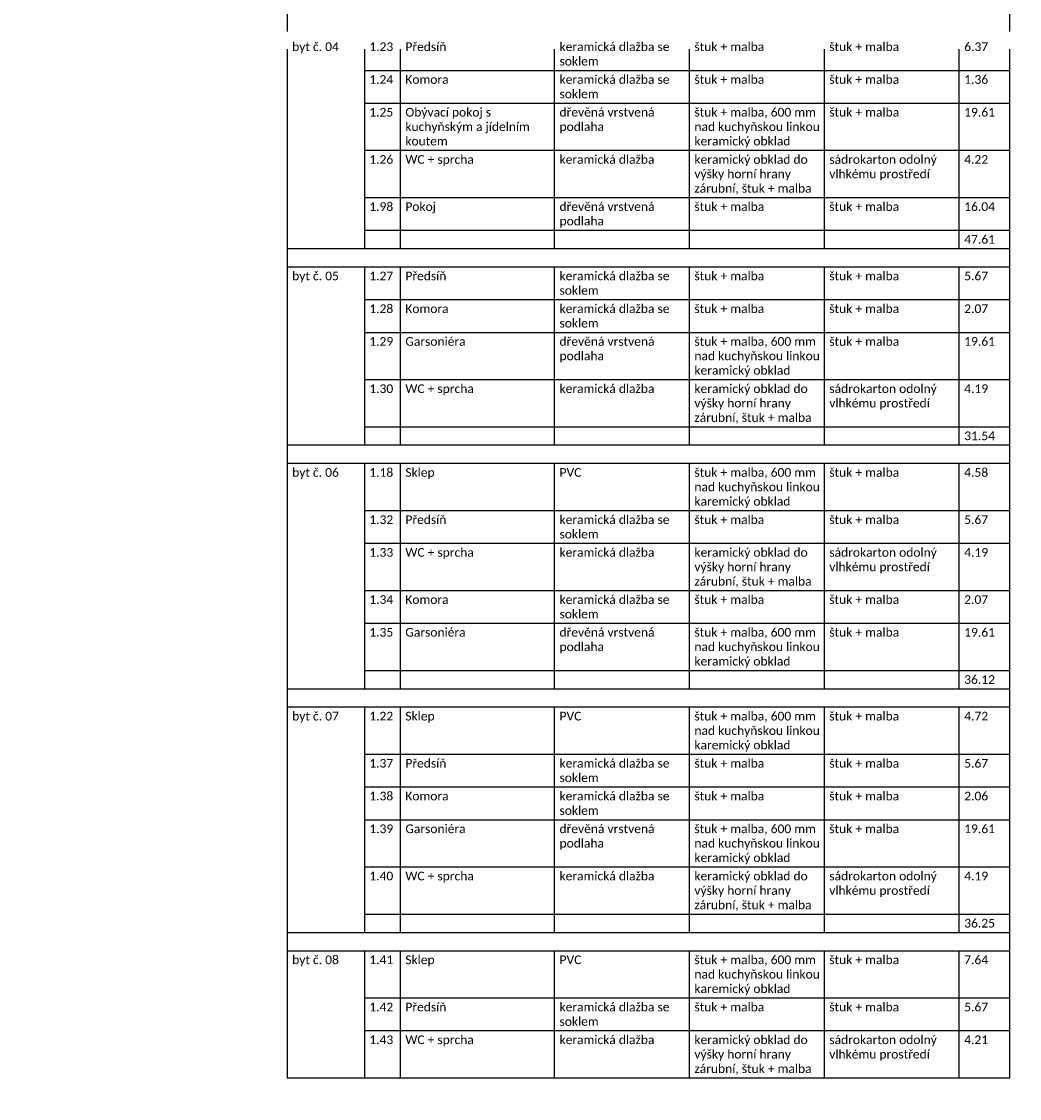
# Model space of a CAD drawing. Header units: millimetres. Extents: x -239306 to 235396, y -2942 to 28189.
# Tile 35 of 37: x 59846 to 72792, y 3537 to 17514. Entities that reach past the tile are written whole.
import ezdxf
from ezdxf import colors
from ezdxf.entities.mleader import LeaderData, LeaderLine
from ezdxf.math import Vec2, Vec3

# ---------------------------------------------------------------- set-up
doc = ezdxf.new("R2010")
doc.units = ezdxf.units.MM
doc.header["$LTSCALE"] = 300
doc.layers.add('A-Dimline-D', color=221, linetype='Continuous')
doc.layers.add('A-SchedObject-G', color=171, linetype='Continuous')
doc.styles.get("Standard").update_dxf_attribs({"font": 'simplex.shx', "width": 0.65})
doc.styles.add('TableData', font='calibri.ttf')
doc.styles.add('TableSub', font='calibriz.ttf')

# ---------------------------------------------------------------- blocks, each defined once
blk = doc.blocks.new('_Open30')
at = {"color": 0, "lineweight": -2}
for p, q in [((-1, 0.27), (0, 0)), ((0, 0), (-1, -0.27)), ((0, 0), (-1, 0))]:
    blk.add_line(p, q, dxfattribs=at)

msp = doc.modelspace()

# ---------------------------------------------------------------- linework, layer by layer
at = {"layer": 'A-SchedObject-G', "color": 50, "linetype": 'Continuous', "lineweight": -3}
for p, q in [((63294, 25705), (63294, 3805)), ((72667, 3805), (72667, 25705)), ((63294, 3805), (72667, 3805))]:
    msp.add_line(p, q, dxfattribs=at)
at = {"layer": 'A-SchedObject-G', "color": 171, "linetype": 'Continuous', "lineweight": -3}
for p, q in [((63294, 17305), (72667, 17305)), ((64294, 17305), (64294, 14568)), ((64762, 14568), (64762, 17305)), ((66762, 14568), (66762, 17305)), ((68512, 14568), (68512, 17305)), ((70262, 14568), (70262, 17305)), ((72012, 14568), (72012, 17305)), ((64294, 16880), (72667, 16880)), ((64294, 16455), (72667, 16455)), ((64294, 15843), (72667, 15843)), ((64294, 15230), (72667, 15230)), ((64294, 14805), (72667, 14805)), ((63294, 14568), (72667, 14568)), ((63294, 14330), (72667, 14330)), ((64294, 14330), (64294, 12018)), ((64762, 12018), (64762, 14330)), ((66762, 12018), (66762, 14330)), ((68512, 12018), (68512, 14330)), ((70262, 12018), (70262, 14330)), ((72012, 12018), (72012, 14330)), ((64294, 13905), (72667, 13905)), ((64294, 13480), (72667, 13480)), ((64294, 12868), (72667, 12868)), ((64294, 12255), (72667, 12255)), ((63294, 12018), (72667, 12018)), ((63294, 11780), (72667, 11780)), ((64294, 11780), (64294, 8855)), ((64762, 8855), (64762, 11780)), ((66762, 8855), (66762, 11780)), ((68512, 8855), (68512, 11780)), ((70262, 8855), (70262, 11780)), ((72012, 8855), (72012, 11780)), ((64294, 11168), (72667, 11168)), ((64294, 10743), (72667, 10743)), ((64294, 10130), (72667, 10130)), ((64294, 9705), (72667, 9705)), ((64294, 9093), (72667, 9093)), ((63294, 8855), (72667, 8855)), ((63294, 8618), (72667, 8618)), ((64294, 8618), (64294, 5693)), ((64762, 5693), (64762, 8618)), ((66762, 5693), (66762, 8618)), ((68512, 5693), (68512, 8618)), ((70262, 5693), (70262, 8618)), ((72012, 5693), (72012, 8618)), ((64294, 8005), (72667, 8005)), ((64294, 7580), (72667, 7580)), ((64294, 7155), (72667, 7155)), ((64294, 6543), (72667, 6543)), ((64294, 5930), (72667, 5930)), ((63294, 5693), (72667, 5693)), ((63294, 5455), (72667, 5455)), ((64294, 5455), (64294, 3805)), ((64762, 3805), (64762, 5455)), ((66762, 3805), (66762, 5455)), ((68512, 3805), (68512, 5455)), ((70262, 3805), (70262, 5455)), ((72012, 3805), (72012, 5455)), ((64294, 4843), (72667, 4843)), ((64294, 4418), (72667, 4418))]:
    msp.add_line(p, q, dxfattribs=at)

# ---------------------------------------------------------------- texts
at = {"layer": 'A-SchedObject-G', "color": 171, "linetype": 'Continuous', "lineweight": -3, "char_height": 112.5, "attachment_point": 1}
for s, insert, width, style in [('byt č. 04', (63357, 17243), 875, 'TableData'), ('1.23', (64357, 17243), 343.13, 'TableData'), ('Předsíň', (64825, 17243), 1875, 'TableData'), ('keramická dlažba se soklem', (66825, 17243), 1625, 'TableData'), ('štuk + malba', (68575, 17243), 1625, 'TableData'), ('štuk + malba', (70325, 17243), 1625, 'TableData'), ('6.37', (72075, 17243), 529.62, 'TableData'), ('1.24', (64357, 16818), 343.13, 'TableData'), ('Komora', (64825, 16818), 1875, 'TableData'), ('keramická dlažba se soklem', (66825, 16818), 1625, 'TableData'), ('štuk + malba', (68575, 16818), 1625, 'TableData'), ('štuk + malba', (70325, 16818), 1625, 'TableData'), ('1.36', (72075, 16818), 529.62, 'TableData'), ('1.25', (64357, 16393), 343.13, 'TableData'), ('Obývací pokoj s kuchyňským a jídelním koutem', (64825, 16393), 1875, 'TableData'), ('dřevěná vrstvená podlaha', (66825, 16393), 1625, 'TableData'), ('štuk + malba, 600 mm nad kuchyňskou linkou keramický obklad', (68575, 16393), 1625, 'TableData'), ('štuk + malba', (70325, 16393), 1625, 'TableData'), ('19.61', (72075, 16393), 529.62, 'TableData'), ('keramická dlažba', (66825, 15780), 1625, 'TableData'), ('keramický obklad do výšky horní hrany zárubní, štuk + malba', (68575, 15780), 1625, 'TableData'), ('sádrokarton odolný vlhkému prostředí', (70325, 15780), 1625, 'TableData'), ('1.26', (64357, 15780), 343.13, 'TableData'), ('WC + sprcha', (64825, 15780), 1875, 'TableData'), ('4.22', (72075, 15780), 529.62, 'TableData'), ('1.98', (64357, 15168), 343.13, 'TableData'), ('Pokoj', (64825, 15168), 1875, 'TableData'), ('dřevěná vrstvená podlaha', (66825, 15168), 1625, 'TableData'), ('štuk + malba', (68575, 15168), 1625, 'TableData'), ('štuk + malba', (70325, 15168), 1625, 'TableData'), ('16.04', (72075, 15168), 529.62, 'TableData'), ('47.61', (72075, 14743), 529.62, 'TableSub'), ('byt č. 05', (63357, 14268), 875, 'TableData'), ('1.27', (64357, 14268), 343.13, 'TableData'), ('Předsíň', (64825, 14268), 1875, 'TableData'), ('keramická dlažba se soklem', (66825, 14268), 1625, 'TableData'), ('štuk + malba', (68575, 14268), 1625, 'TableData'), ('štuk + malba', (70325, 14268), 1625, 'TableData'), ('5.67', (72075, 14268), 529.62, 'TableData'), ('1.28', (64357, 13843), 343.13, 'TableData'), ('Komora', (64825, 13843), 1875, 'TableData'), ('keramická dlažba se soklem', (66825, 13843), 1625, 'TableData'), ('štuk + malba', (68575, 13843), 1625, 'TableData'), ('štuk + malba', (70325, 13843), 1625, 'TableData'), ('2.07', (72075, 13843), 529.62, 'TableData'), ('1.29', (64357, 13418), 343.13, 'TableData'), ('Garsoniéra', (64825, 13418), 1875, 'TableData'), ('dřevěná vrstvená podlaha', (66825, 13418), 1625, 'TableData'), ('štuk + malba, 600 mm nad kuchyňskou linkou keramický obklad', (68575, 13418), 1625, 'TableData'), ('štuk + malba', (70325, 13418), 1625, 'TableData'), ('19.61', (72075, 13418), 529.62, 'TableData'), ('1.30', (64357, 12805), 343.13, 'TableData'), ('WC + sprcha', (64825, 12805), 1875, 'TableData'), ('keramická dlažba', (66825, 12805), 1625, 'TableData'), ('keramický obklad do výšky horní hrany zárubní, štuk + malba', (68575, 12805), 1625, 'TableData'), ('sádrokarton odolný vlhkému prostředí', (70325, 12805), 1625, 'TableData'), ('4.19', (72075, 12805), 529.62, 'TableData'), ('31.54', (72075, 12193), 529.62, 'TableSub'), ('byt č. 06', (63357, 11718), 875, 'TableData'), ('1.18', (64357, 11718), 343.13, 'TableData'), ('Sklep', (64825, 11718), 1875, 'TableData'), ('PVC', (66825, 11718), 1625, 'TableData'), ('štuk + malba, 600 mm nad kuchyňskou linkou karemický obklad', (68575, 11718), 1625, 'TableData'), ('štuk + malba', (70325, 11718), 1625, 'TableData'), ('4.58', (72075, 11718), 529.62, 'TableData'), ('1.32', (64357, 11105), 343.13, 'TableData'), ('Předsíň', (64825, 11105), 1875, 'TableData'), ('keramická dlažba se soklem', (66825, 11105), 1625, 'TableData'), ('štuk + malba', (68575, 11105), 1625, 'TableData'), ('štuk + malba', (70325, 11105), 1625, 'TableData'), ('5.67', (72075, 11105), 529.62, 'TableData'), ('1.33', (64357, 10680), 343.13, 'TableData'), ('WC + sprcha', (64825, 10680), 1875, 'TableData'), ('keramická dlažba', (66825, 10680), 1625, 'TableData'), ('keramický obklad do výšky horní hrany zárubní, štuk + malba', (68575, 10680), 1625, 'TableData'), ('sádrokarton odolný vlhkému prostředí', (70325, 10680), 1625, 'TableData'), ('4.19', (72075, 10680), 529.62, 'TableData'), ('1.34', (64357, 10068), 343.13, 'TableData'), ('Komora', (64825, 10068), 1875, 'TableData'), ('keramická dlažba se soklem', (66825, 10068), 1625, 'TableData'), ('štuk + malba', (68575, 10068), 1625, 'TableData'), ('štuk + malba', (70325, 10068), 1625, 'TableData'), ('2.07', (72075, 10068), 529.62, 'TableData'), ('1.35', (64357, 9643), 343.13, 'TableData'), ('Garsoniéra', (64825, 9643), 1875, 'TableData'), ('dřevěná vrstvená podlaha', (66825, 9643), 1625, 'TableData'), ('štuk + malba, 600 mm nad kuchyňskou linkou keramický obklad', (68575, 9643), 1625, 'TableData'), ('štuk + malba', (70325, 9643), 1625, 'TableData'), ('19.61', (72075, 9643), 529.62, 'TableData'), ('36.12', (72075, 9030), 529.62, 'TableSub'), ('byt č. 07', (63357, 8555), 875, 'TableData'), ('1.22', (64357, 8555), 343.13, 'TableData'), ('Sklep', (64825, 8555), 1875, 'TableData'), ('PVC', (66825, 8555), 1625, 'TableData'), ('štuk + malba, 600 mm nad kuchyňskou linkou karemický obklad', (68575, 8555), 1625, 'TableData'), ('štuk + malba', (70325, 8555), 1625, 'TableData'), ('4.72', (72075, 8555), 529.62, 'TableData'), ('1.37', (64357, 7943), 343.13, 'TableData'), ('Předsíň', (64825, 7943), 1875, 'TableData'), ('keramická dlažba se soklem', (66825, 7943), 1625, 'TableData'), ('štuk + malba', (68575, 7943), 1625, 'TableData'), ('štuk + malba', (70325, 7943), 1625, 'TableData'), ('5.67', (72075, 7943), 529.62, 'TableData'), ('1.38', (64357, 7518), 343.13, 'TableData'), ('Komora', (64825, 7518), 1875, 'TableData'), ('keramická dlažba se soklem', (66825, 7518), 1625, 'TableData'), ('štuk + malba', (68575, 7518), 1625, 'TableData'), ('štuk + malba', (70325, 7518), 1625, 'TableData'), ('2.06', (72075, 7518), 529.62, 'TableData'), ('1.39', (64357, 7093), 343.13, 'TableData'), ('Garsoniéra', (64825, 7093), 1875, 'TableData'), ('dřevěná vrstvená podlaha', (66825, 7093), 1625, 'TableData'), ('štuk + malba, 600 mm nad kuchyňskou linkou keramický obklad', (68575, 7093), 1625, 'TableData'), ('štuk + malba', (70325, 7093), 1625, 'TableData'), ('19.61', (72075, 7093), 529.62, 'TableData'), ('1.40', (64357, 6480), 343.13, 'TableData'), ('WC + sprcha', (64825, 6480), 1875, 'TableData'), ('keramická dlažba', (66825, 6480), 1625, 'TableData'), ('keramický obklad do výšky horní hrany zárubní, štuk + malba', (68575, 6480), 1625, 'TableData'), ('sádrokarton odolný vlhkému prostředí', (70325, 6480), 1625, 'TableData'), ('4.19', (72075, 6480), 529.62, 'TableData'), ('36.25', (72075, 5868), 529.62, 'TableSub'), ('byt č. 08', (63357, 5393), 875, 'TableData'), ('1.41', (64357, 5393), 343.13, 'TableData'), ('Sklep', (64825, 5393), 1875, 'TableData'), ('PVC', (66825, 5393), 1625, 'TableData'), ('štuk + malba, 600 mm nad kuchyňskou linkou karemický obklad', (68575, 5393), 1625, 'TableData'), ('štuk + malba', (70325, 5393), 1625, 'TableData'), ('7.64', (72075, 5393), 529.62, 'TableData'), ('1.42', (64357, 4780), 343.13, 'TableData'), ('Předsíň', (64825, 4780), 1875, 'TableData'), ('keramická dlažba se soklem', (66825, 4780), 1625, 'TableData'), ('štuk + malba', (68575, 4780), 1625, 'TableData'), ('štuk + malba', (70325, 4780), 1625, 'TableData'), ('5.67', (72075, 4780), 529.62, 'TableData'), ('1.43', (64357, 4355), 343.13, 'TableData'), ('WC + sprcha', (64825, 4355), 1875, 'TableData'), ('keramická dlažba', (66825, 4355), 1625, 'TableData'), ('keramický obklad do výšky horní hrany zárubní, štuk + malba', (68575, 4355), 1625, 'TableData'), ('sádrokarton odolný vlhkému prostředí', (70325, 4355), 1625, 'TableData'), ('4.21', (72075, 4355), 529.62, 'TableData')]:
    msp.add_mtext(s, dxfattribs=dict(at, insert=insert, width=width, style=style))

# ---------------------------------------------------------------- leaders
at = {"layer": 'A-Dimline-D'}
ml = msp.add_multileader_mtext('Standard', dxfattribs=at)
ml.set_content('DN 80 pro odvod kondenzátu od VZT jednotky', color=256)
ml.set_leader_properties()
ml.set_arrow_properties(name='OPEN30')
ml.build(insert=Vec2(0, 0))
ml.multileader.update_dxf_attribs({"dogleg_length": 0.36, "arrow_head_size": 56.2, "scale": 50})
ctx = ml.context
ctx.base_point, ctx.scale, ctx.char_height, ctx.arrow_head_size, ctx.landing_gap_size, ctx.plane_origin = Vec3(39358, 17536), 50, 112.5, 56.2, 75, Vec3(39589, 18136)
notes = []
notes.append((ctx, [(1, (1, 1, 0), (39340, 17536), (1, 0), 18, [(0, [(39589, 18136)], 0, [])])]))
ctx.mtext.insert, ctx.mtext.width, ctx.mtext.flow_direction = Vec3(39433, 17611), 1665.01, 5
ml = msp.add_multileader_mtext('Standard', dxfattribs=at)
ml.set_content('stoupací vedení ÚT 100x350\\Ppoloha otvoru se může lišit v závislosti na poloze dutin ve stávajících panelech', color=256)
ml.set_leader_properties()
ml.set_arrow_properties(name='OPEN30')
ml.build(insert=Vec2(0, 0))
ml.multileader.update_dxf_attribs({"dogleg_length": 0.36, "arrow_head_size": 56.2, "scale": 50})
ctx = ml.context
ctx.base_point, ctx.scale, ctx.char_height, ctx.arrow_head_size, ctx.landing_gap_size, ctx.plane_origin = Vec3(17688, 13874), 50, 112.5, 56.2, 75, Vec3(17650, 14150)
notes.append((ctx, [(0, (1, 1, 0), (17670, 13874), (1, 0), 18, [(0, [(17650, 14150)], 0, [])])]))
ctx.mtext.insert, ctx.mtext.width, ctx.mtext.flow_direction = Vec3(17763, 13949), 2319.56, 5
ml = msp.add_multileader_mtext('Standard', dxfattribs=at)
ml.set_content('stoupací vedení ÚT 100x350\\Ppoloha otvoru se může lišit v závislosti na poloze dutin ve stávajících panelech', color=256)
ml.set_leader_properties()
ml.set_arrow_properties(name='OPEN30')
ml.build(insert=Vec2(0, 0))
ml.multileader.update_dxf_attribs({"dogleg_length": 0.36, "arrow_head_size": 56.2, "scale": 50})
ctx = ml.context
ctx.base_point, ctx.scale, ctx.char_height, ctx.arrow_head_size, ctx.landing_gap_size, ctx.plane_origin = Vec3(36417, 13885), 50, 112.5, 56.2, 75, Vec3(35679, 14226)
notes.append((ctx, [(0, (1, 1, 0), (36399, 13885), (1, 0), 18, [(0, [(35679, 14226)], 0, [])])]))
ctx.mtext.insert, ctx.mtext.width, ctx.mtext.flow_direction = Vec3(36492, 13960), 2319.56, 5
ml = msp.add_multileader_mtext('Standard', dxfattribs=at)
ml.set_content('ocelové sloupy a průvlaky obalit rabicovým pletivem a omítnout\\Ptl. stěny sloupu cca 10 mm', color=(178, 88, 156))
ml.set_leader_properties()
ml.set_arrow_properties(name='OPEN30')
ml.build(insert=Vec2(0, 0))
ml.multileader.update_dxf_attribs({"dogleg_length": 0.36, "arrow_head_size": 112, "scale": 100})
ctx = ml.context
ctx.base_point, ctx.scale, ctx.char_height, ctx.arrow_head_size, ctx.landing_gap_size, ctx.plane_origin = Vec3(16448, 13274), 100, 225, 112, 150, Vec3(15005, 11890)
notes.append((ctx, [(0, (1, 1, 0), (16412, 13274), (1, 0), 36, [(2, [(19525, 11830), (24014, 11756)], 0, []), (0, [(14952, 11734)], 0, [])])]))
ctx.mtext.insert, ctx.mtext.width, ctx.mtext.flow_direction = Vec3(16598, 13386), 2187.98, 5
ml = msp.add_multileader_mtext('Standard', dxfattribs=at)
ml.set_content('kopoflex %%C 50 mm od FVE na střeše pravého křídla', color=256)
ml.set_leader_properties()
ml.set_arrow_properties(name='OPEN30')
ml.build(insert=Vec2(0, 0))
ml.multileader.update_dxf_attribs({"dogleg_length": 0.36, "arrow_head_size": 56.2, "scale": 50})
ctx = ml.context
ctx.base_point, ctx.scale, ctx.char_height, ctx.arrow_head_size, ctx.landing_gap_size, ctx.plane_origin = Vec3(42870, 10862), 50, 112.5, 56.2, 75, Vec3(46479, 10604)
notes.append((ctx, [(1, (1, 1, 0), (42852, 10862), (1, 0), 18, [(0, [(42145, 10425)], 0, [])])]))
ctx.mtext.insert, ctx.mtext.width, ctx.mtext.flow_direction = Vec3(42945, 10937), 1543.21, 5
ml = msp.add_multileader_mtext('Standard', dxfattribs=at)
ml.set_content('v místě uložení nové zdi na stávající panel bude u panelu proražena horní skořepina nad dutinou a celá dutina bude zabetonována', color=256)
ml.set_leader_properties()
ml.set_arrow_properties(name='OPEN30')
ml.build(insert=Vec2(0, 0))
ml.multileader.update_dxf_attribs({"dogleg_length": 0.36, "arrow_head_size": 56.2, "scale": 50})
ctx = ml.context
ctx.base_point, ctx.scale, ctx.char_height, ctx.arrow_head_size, ctx.landing_gap_size, ctx.plane_origin = Vec3(14520, 3837), 50, 112.5, 56.2, 75, Vec3(21694, 7887)
notes.append((ctx, [(1, (1, 1, 0), (17728, 3837), (-1, 0), 70.2, [(2, [(12044, 6978)], 0, []), (3, [(18084, 6042)], 0, [])])]))
ctx.mtext.insert, ctx.mtext.width, ctx.mtext.flow_direction = Vec3(14595, 3893), 3066.09, 5
ml = msp.add_multileader_mtext('Standard', dxfattribs=at)
ml.set_content('v místě uložení nové zdi na stávající panel bude u panelu proražena horní skořepina nad dutinou a celá dutina bude zabetonována', color=256)
ml.set_leader_properties()
ml.set_arrow_properties(name='OPEN30')
ml.build(insert=Vec2(0, 0))
ml.multileader.update_dxf_attribs({"dogleg_length": 0.36, "arrow_head_size": 56.2, "scale": 50})
ctx = ml.context
ctx.base_point, ctx.scale, ctx.char_height, ctx.arrow_head_size, ctx.landing_gap_size, ctx.plane_origin = Vec3(23582, 3630), 50, 112.5, 56.2, 75, Vec3(33737, 7887)
notes.append((ctx, [(1, (1, 1, 0), (26790, 3630), (-1, 0), 70.2, [(2, [(24087, 6978)], 0, []), (3, [(30127, 6042)], 0, [])])]))
ctx.mtext.insert, ctx.mtext.width, ctx.mtext.flow_direction = Vec3(23657, 3687), 3066.09, 5
for ctx, leaders in notes:
    for number, flags, end, landing, length, lines in leaders:
        leader = LeaderData()
        leader.index, (leader.has_last_leader_line, leader.has_dogleg_vector, leader.attachment_direction) = number, flags
        leader.last_leader_point, leader.dogleg_vector, leader.dogleg_length = Vec3(end), Vec3(landing), length
        for number, points, colour, breaks in lines:
            line = LeaderLine()
            line.index, line.vertices, line.color, line.breaks = number, Vec3.list(points), colors.encode_raw_color(colour), breaks
            leader.lines.append(line)
        ctx.leaders.append(leader)

# ---------------------------------------------------------------- next in the draw order: leaders
ml = msp.add_multileader_mtext('Standard', dxfattribs=at)
ml.set_content('otvory provést mezi žebry panelu', color=256)
ml.set_leader_properties()
ml.set_arrow_properties(name='OPEN30')
ml.build(insert=Vec2(0, 0))
ml.multileader.update_dxf_attribs({"dogleg_length": 0.36, "arrow_head_size": 56.2, "scale": 50})
ctx = ml.context
ctx.base_point, ctx.scale, ctx.char_height, ctx.arrow_head_size, ctx.landing_gap_size, ctx.plane_origin = Vec3(42607, 17250), 50, 112.5, 56.2, 75, Vec3(41875, 17270)
notes = []
notes.append((ctx, [(0, (1, 1, 0), (42589, 17250), (1, 0), 18, [(1, [(41875, 17270), (42098, 17331)], 0, [])])]))
ctx.mtext.insert, ctx.mtext.width, ctx.mtext.flow_direction = Vec3(42682, 17325), 1177.39, 5
ctx.mtext.has_bg_fill, ctx.mtext.bg_color, ctx.mtext.bg_scale_factor, ctx.mtext.bg_transparency, ctx.mtext.use_window_bg_color = 1, -1027028792, 1.5, 0, 1
for ctx, leaders in notes:
    for number, flags, end, landing, length, lines in leaders:
        leader = LeaderData()
        leader.index, (leader.has_last_leader_line, leader.has_dogleg_vector, leader.attachment_direction) = number, flags
        leader.last_leader_point, leader.dogleg_vector, leader.dogleg_length = Vec3(end), Vec3(landing), length
        for number, points, colour, breaks in lines:
            line = LeaderLine()
            line.index, line.vertices, line.color, line.breaks = number, Vec3.list(points), colors.encode_raw_color(colour), breaks
            leader.lines.append(line)
        ctx.leaders.append(leader)

doc.saveas('drawing.dxf')
